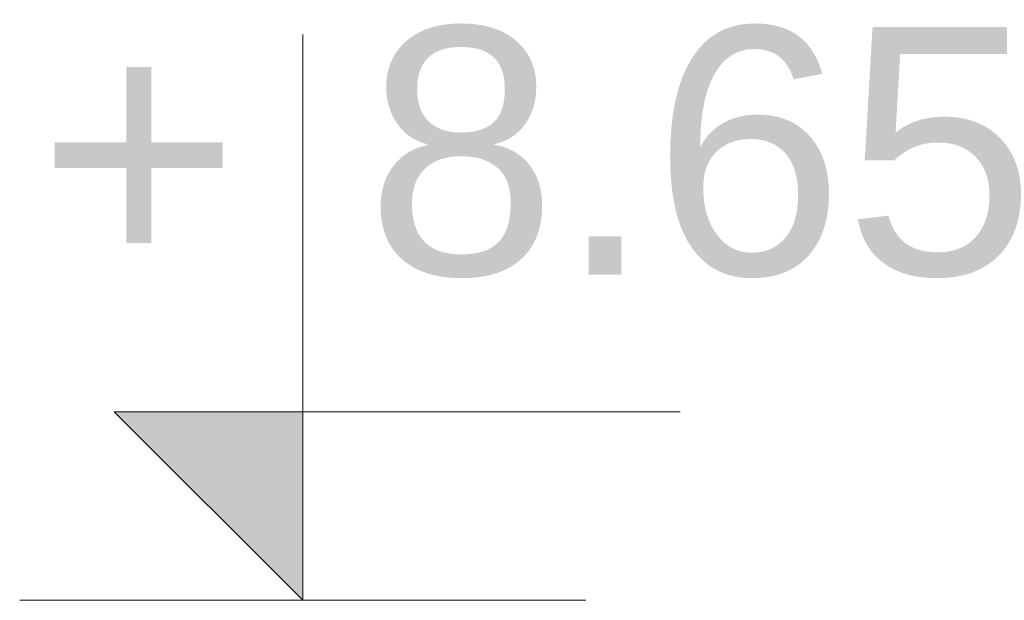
# Model space of a CAD drawing. Extents: x 3922 to 466978, y -142912 to 64503.
# Tile 48 of 62: x 437343 to 437621, y -117989 to -117825. Entities that reach past the tile are written whole.
import ezdxf
from ezdxf.enums import TextEntityAlignment as Align

# ---------------------------------------------------------------- set-up
doc = ezdxf.new("R2010")
doc.units = 0
doc.header["$LTSCALE"] = 10
doc.header["$MEASUREMENT"] = 0
doc.layers.add('RCAD_symbole graficzne', color=7, linetype='Continuous')
doc.styles.add('style1', font='arial.ttf')

msp = doc.modelspace()

# ---------------------------------------------------------------- hatches: boundary and pattern name
at = {"layer": 'RCAD_symbole graficzne'}
msp.add_hatch(color=1, dxfattribs=at).paths.add_polyline_path([(437369.59258, -117935.69794), (437422.92591, -117989.03127), (437422.92591, -117935.69794)], flags=0)

# ---------------------------------------------------------------- linework, layer by layer
at = {"layer": 'RCAD_symbole graficzne', "color": 1, "lineweight": 0}
for p, q in [((437422.92591, -117989.03127), (437422.92591, -117829.03127)), ((437529.59258, -117935.69794), (437369.59258, -117935.69794)), ((437369.59258, -117935.69794), (437422.92591, -117989.03127)), ((437502.92591, -117989.03127), (437342.92591, -117989.03127))]:
    msp.add_line(p, q, dxfattribs=at)

# ---------------------------------------------------------------- texts
at = {"layer": 'RCAD_symbole graficzne', "color": 2, "style": 'style1'}
msp.add_text('8.65 ', height=70, dxfattribs=at).set_placement((437440.70369, -117917.92016), align=Align.BOTTOM_LEFT)
msp.add_text('+', height=70, dxfattribs=at).set_placement((437405.14813, -117917.92016), align=Align.BOTTOM_RIGHT)

doc.saveas('drawing.dxf')
